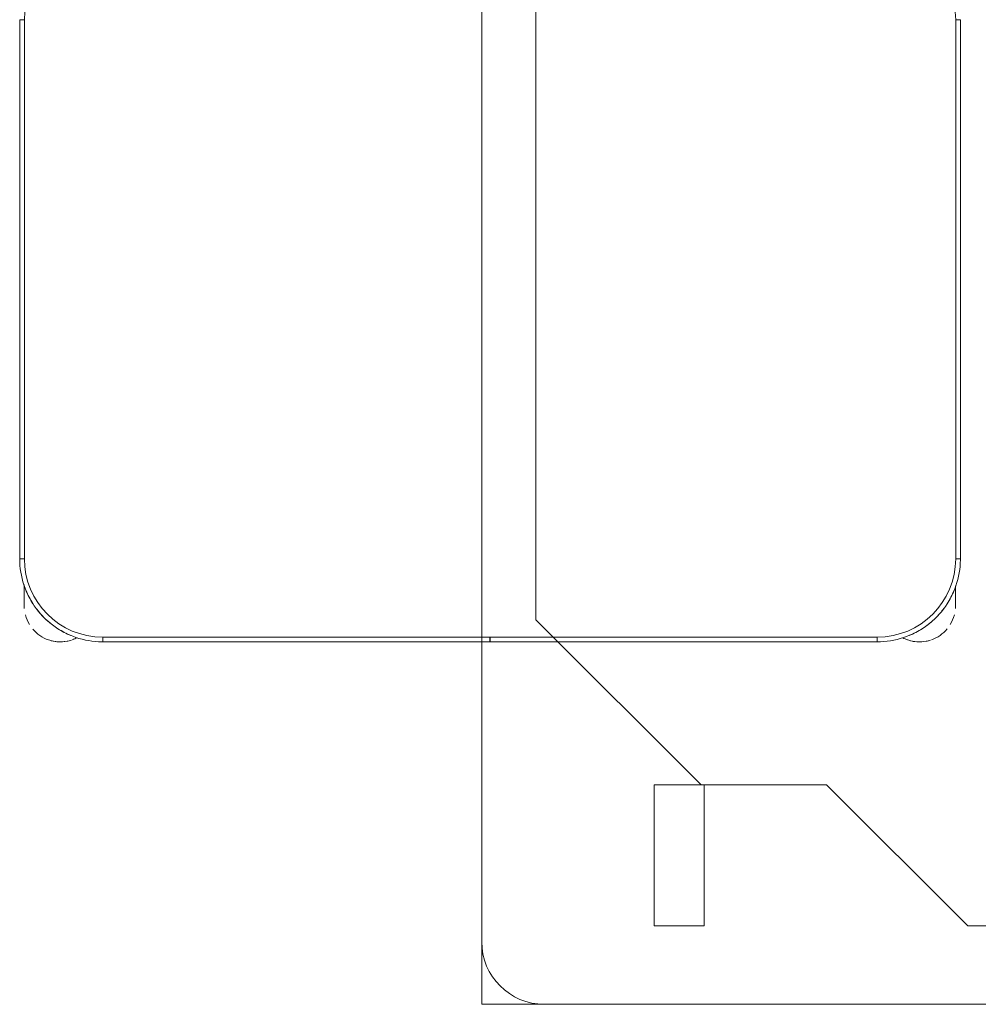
# Model space of a CAD drawing. Header units: metres. Extents: x 3 to 42.2, y -72.9 to -48.7.
# Tile 150 of 189: x 36.75 to 37.361, y -54.263 to -53.634. Entities that reach past the tile are written whole.
import ezdxf

# ---------------------------------------------------------------- set-up
doc = ezdxf.new("R2010")
doc.units = ezdxf.units.M
doc.layers.add('I-FURN', color=7, linetype='Continuous', lineweight=18)
doc.layers.add('M-EQPM', color=7, linetype='Continuous', lineweight=18)

# ---------------------------------------------------------------- blocks, each defined once
blk = doc.blocks.new('ConjuntoParaAlunoTamanho6 - CJA06_ConjuntoParaAlunoTamanho6-V11-1PAV')
at = {"layer": 'I-FURN', "color": 253, "true_color": 0xaaaaaa}
for p, q in [((-0.3, 0.01197), (-0.3, -0.33203)), ((-0.3, 0.01197), (-0.297, 0.01197)), ((-0.3, 0.01197), (-0.3, -0.33203)), ((0.3, 0.01197), (0.297, 0.01197)), ((0.3, -0.33203), (0.3, 0.01197)), ((0.3, -0.33203), (0.3, 0.01197)), ((-0.3, -0.33203), (-0.297, -0.33203)), ((0.3, -0.33203), (0.297, -0.33203)), ((-0.29713, -0.34835), (-0.29713, -0.35394)), ((-0.29713, -0.34868), (-0.29713, -0.36203)), ((0.29687, -0.35394), (0.29687, -0.3492)), ((0.29687, -0.36203), (0.29687, -0.34961)), ((-0.29713, -0.35705), (-0.29713, -0.36203)), ((0.29687, -0.36203), (0.29687, -0.35705)), ((-0.247, -0.38503), (-0.247, -0.38203)), ((-0.00005, -0.38203), (-0.00005, -0.38503)), ((0.00005, -0.38503), (0.00005, -0.38203)), ((0.247, -0.38503), (0.247, -0.38203)), ((-0.247, -0.38503), (-0.00005, -0.38503)), ((-0.247, -0.38503), (-0.00005, -0.38503)), ((0.00005, -0.38503), (0.247, -0.38503)), ((0.00005, -0.38503), (0.247, -0.38503))]:
    blk.add_line(p, q, dxfattribs=at)
at = {"layer": 'I-FURN', "color": 253, "true_color": 0xaaaaaa, "flags": 128}
for points in [[(-0.297, 0.01197), (-0.297, -0.07403), (-0.297, -0.16003), (-0.297, -0.24603), (-0.297, -0.33203)], [(-0.297, -0.33203), (-0.297, -0.24603), (-0.297, -0.16003), (-0.297, -0.07403), (-0.297, 0.01197)], [(0.297, -0.33203), (0.297, -0.24603), (0.297, -0.16003), (0.297, -0.07403), (0.297, 0.01197)], [(0.297, 0.01197), (0.297, -0.07403), (0.297, -0.16003), (0.297, -0.24603), (0.297, -0.33203)], [(-0.3, -0.33203), (-0.29996, -0.33415), (-0.29983, -0.33627), (-0.29962, -0.33838), (-0.29932, -0.34048), (-0.29894, -0.34256), (-0.29848, -0.34463), (-0.29794, -0.34668), (-0.29731, -0.34871), (-0.2966, -0.3507), (-0.29582, -0.35267), (-0.29495, -0.35461), (-0.29401, -0.35651), (-0.29299, -0.35837), (-0.2919, -0.36019), (-0.29074, -0.36196), (-0.28951, -0.36368), (-0.28821, -0.36536), (-0.28685, -0.36698), (-0.28542, -0.36855), (-0.28393, -0.37005), (-0.28238, -0.3715), (-0.28077, -0.37288), (-0.27911, -0.3742), (-0.2774, -0.37545), (-0.27564, -0.37663), (-0.27383, -0.37774), (-0.27198, -0.37878), (-0.27009, -0.37974), (-0.26816, -0.38062), (-0.2662, -0.38143), (-0.26421, -0.38216), (-0.2622, -0.38281), (-0.26015, -0.38338), (-0.25809, -0.38386), (-0.25601, -0.38426), (-0.25391, -0.38458), (-0.25181, -0.38482), (-0.24969, -0.38497), (-0.24757, -0.38503), (-0.247, -0.38503)], [(0.247, -0.38503), (0.24912, -0.38499), (0.25124, -0.38486), (0.25334, -0.38465), (0.25544, -0.38436), (0.25753, -0.38398), (0.2596, -0.38351), (0.26165, -0.38297), (0.26367, -0.38234), (0.26567, -0.38164), (0.26764, -0.38085), (0.26957, -0.37999), (0.27147, -0.37904), (0.27333, -0.37803), (0.27515, -0.37694), (0.27693, -0.37578), (0.27865, -0.37454), (0.28033, -0.37324), (0.28195, -0.37188), (0.28351, -0.37045), (0.28502, -0.36896), (0.28647, -0.36741), (0.28785, -0.3658), (0.28917, -0.36414), (0.29042, -0.36243), (0.2916, -0.36067), (0.29271, -0.35886), (0.29374, -0.35701), (0.29471, -0.35512), (0.29559, -0.3532), (0.2964, -0.35124), (0.29713, -0.34925), (0.29777, -0.34723), (0.29834, -0.34519), (0.29883, -0.34312), (0.29923, -0.34104), (0.29955, -0.33895), (0.29978, -0.33684), (0.29993, -0.33472), (0.3, -0.33261), (0.3, -0.33203)], [(-0.29713, -0.34907), (-0.29713, -0.34973), (-0.29713, -0.35038), (-0.29713, -0.35102), (-0.29713, -0.35165), (-0.29713, -0.35227), (-0.29713, -0.35288), (-0.29713, -0.35348), (-0.29713, -0.35406), (-0.29713, -0.35463), (-0.29713, -0.35518), (-0.29713, -0.35572), (-0.29713, -0.35624), (-0.29713, -0.35674), (-0.29713, -0.35722), (-0.29713, -0.35769), (-0.29713, -0.35813), (-0.29713, -0.35855), (-0.29713, -0.35895), (-0.29713, -0.35933), (-0.29713, -0.35969), (-0.29713, -0.36002), (-0.29713, -0.36033), (-0.29713, -0.36061), (-0.29713, -0.36087), (-0.29713, -0.36111), (-0.29713, -0.36131), (-0.29713, -0.3615), (-0.29713, -0.36165), (-0.29713, -0.36178), (-0.29713, -0.36188), (-0.29713, -0.36196), (-0.29713, -0.36201), (-0.29713, -0.36203)], [(0.29687, -0.36203), (0.29687, -0.36201), (0.29687, -0.36197), (0.29687, -0.36191), (0.29687, -0.36181), (0.29687, -0.36169), (0.29687, -0.36154), (0.29687, -0.36137), (0.29687, -0.36117), (0.29687, -0.36094), (0.29687, -0.36069), (0.29687, -0.36041), (0.29687, -0.36011), (0.29687, -0.35978), (0.29687, -0.35943), (0.29687, -0.35906), (0.29687, -0.35866), (0.29687, -0.35825), (0.29687, -0.35781), (0.29687, -0.35735), (0.29687, -0.35687), (0.29687, -0.35638), (0.29687, -0.35586), (0.29687, -0.35533), (0.29687, -0.35478), (0.29687, -0.35421), (0.29687, -0.35363), (0.29687, -0.35304), (0.29687, -0.35244), (0.29687, -0.35182), (0.29687, -0.35119), (0.29687, -0.35055), (0.29687, -0.3499)], [(-0.247, -0.38203), (-0.1235, -0.38203), (0, -0.38203), (0.1235, -0.38203), (0.247, -0.38203)], [(-0.00005, -0.38203), (-0.06179, -0.38203), (-0.12353, -0.38203), (-0.18526, -0.38203), (-0.247, -0.38203)], [(0.247, -0.38203), (0.18526, -0.38203), (0.12352, -0.38203), (0.06179, -0.38203), (0.00005, -0.38203)]]:
    blk.add_lwpolyline(points, dxfattribs=at)
at = {"layer": 'I-FURN', "color": 253, "true_color": 0xaaaaaa}
for centre, radius, start, end in [((-0.247, 0.01197), 0.05, 90, 180), ((-0.247, 0.01197), 0.05, 90, 180), ((0.247, 0.01197), 0.05, 360, 90), ((0.247, 0.01197), 0.05, 0, 90), ((-0.247, -0.33203), 0.05, 180, 270), ((-0.247, -0.33203), 0.05, 180, 270), ((0.247, -0.33203), 0.05, 270, 360), ((0.247, -0.33203), 0.05, 270, 0), ((-0.247, -0.33203), 0.053, 202.5, 212.69993), ((0.247, -0.33203), 0.053, 327.30007, 337.5), ((0.247, -0.33203), 0.053, 327.30007, 337.5), ((-0.27413, -0.36203), 0.023, 180, 184.41224), ((-0.247, -0.33203), 0.053, 217.1607, 233.14964), ((0.247, -0.33203), 0.053, 315.08534, 323.14964), ((0.247, -0.33203), 0.053, 315.08534, 323.14964), ((0.27387, -0.36203), 0.023, 355.58784, 360), ((-0.27413, -0.36203), 0.023, 194.46313, 211.29748), ((0.247, -0.33203), 0.053, 307.1607, 315), ((0.247, -0.33203), 0.053, 307.1607, 315), ((0.27387, -0.36203), 0.023, 328.70279, 345.53679), ((-0.27413, -0.36203), 0.023, 220.15845, 250.98921), ((-0.247, -0.33203), 0.053, 237.30007, 247.5), ((0.247, -0.33203), 0.053, 292.5, 302.69993), ((0.247, -0.33203), 0.053, 292.5, 302.69993), ((0.27387, -0.36203), 0.023, 289.64716, 320.10645), ((-0.27413, -0.36203), 0.023, 241.29896, 288), ((-0.27413, -0.36203), 0.023, 289.64716, 297.85925), ((0.27387, -0.36203), 0.023, 242.37001, 250.98921), ((0.27387, -0.36203), 0.023, 243.53772, 288), ((-0.27413, -0.36203), 0.023, 255.53308, 284.46692), ((0.27387, -0.36203), 0.023, 255.53308, 284.46692)]:
    blk.add_arc(centre, radius, start, end, dxfattribs=at)
blk = doc.blocks.new('4 GRE - ESCOLA DE CINEMA E AUDIOVISUAL CINE REX R07_rvt-1-1PAV')
at = {"layer": 'I-FURN', "color": 253, "lineweight": 18, "true_color": 0xaaaaaa}
blk.add_blockref('ConjuntoParaAlunoTamanho6 - CJA06_ConjuntoParaAlunoTamanho6-V11-1PAV', (37.04989, -53.6463), dxfattribs=at)
blk = doc.blocks.new('V8 K7 4V 9_0-14_0kW - MIH112Q4HN18-939147-1PAV')
at = {"layer": 'M-EQPM', "color": 1, "true_color": 0xff0000}
for p, q in [((0.475, -0.435), (0.475, 0.435)), ((0.425, -0.165), (0.425, 0.125)), ((0.425, 0.125), (0.425, -0.165)), ((0.335, -0.255), (0.425, -0.165)), ((0.425, -0.165), (0.335, -0.255)), ((0.335, -0.335), (0.335, -0.255)), ((0.335, -0.255), (0.335, -0.335)), ((0.22958, -0.44042), (0.335, -0.335)), ((0.335, -0.335), (0.22958, -0.44042)), ((0.425, -0.333), (0.335, -0.333)), ((0.335, -0.33514), (0.335, -0.365)), ((0.425, -0.365), (0.425, -0.333)), ((0.335, -0.365), (0.425, -0.365)), ((0.475, -0.475), (0.475, -0.435)), ((-0.22958, -0.44042), (0.22958, -0.44042)), ((0.22958, -0.44042), (-0.22958, -0.44042)), ((-0.435, -0.475), (0.435, -0.475)), ((0.435, -0.475), (0.475, -0.475))]:
    blk.add_line(p, q, dxfattribs=at)
blk.add_arc((0.435, -0.435), 0.04, 270, 360, dxfattribs=at)

msp = doc.modelspace()

# ---------------------------------------------------------------- block references
at = {"lineweight": 5}
msp.add_blockref('4 GRE - ESCOLA DE CINEMA E AUDIOVISUAL CINE REX R07_rvt-1-1PAV', (0, 0), dxfattribs=at)
at = {"layer": 'M-EQPM', "color": 1, "true_color": 0xff0000, "rotation": 269.9999999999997}
msp.add_blockref('V8 K7 4V 9_0-14_0kW - MIH112Q4HN18-939147-1PAV', (37.51956, -53.7876), dxfattribs=at)

doc.saveas('drawing.dxf')
